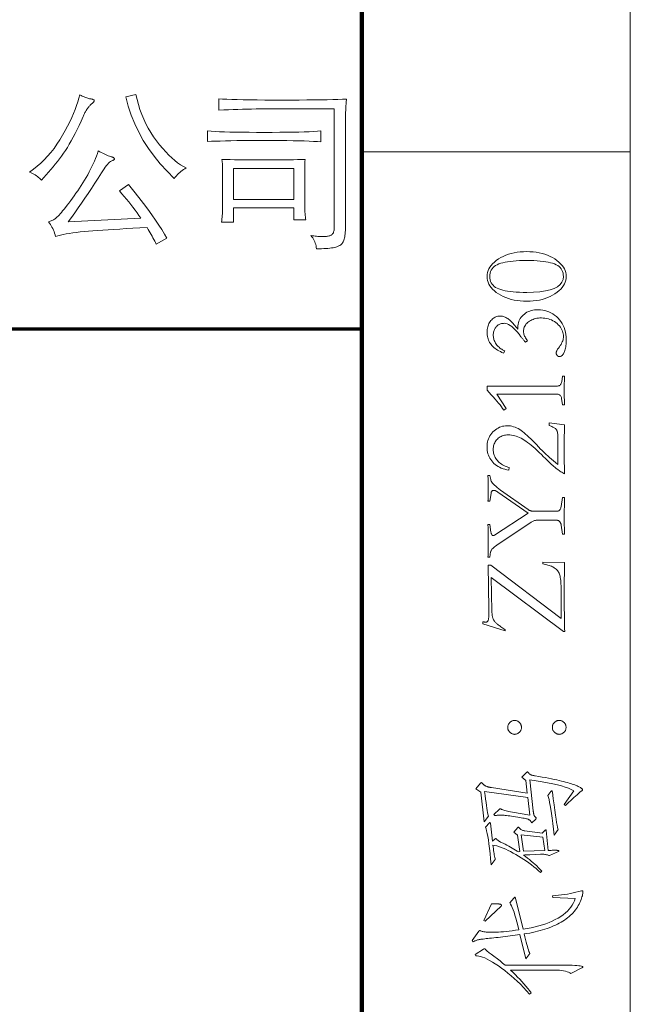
# Model space of a CAD drawing. Extents: x 0 to 1189, y 0 to 841.
# Tile 115 of 132: x 1156 to 1179, y 38 to 75. Entities that reach past the tile are written whole.
import ezdxf

# ---------------------------------------------------------------- set-up
doc = ezdxf.new("R2010")
doc.units = 0

msp = doc.modelspace()

# ---------------------------------------------------------------- linework, layer by layer
at = {"color": 7, "lineweight": 13}
msp.add_line((1179, 10), (1179, 831), dxfattribs=at)
at = {"color": 7, "lineweight": 100}
msp.add_line((1169, 20), (1169, 821), dxfattribs=at)
at = {"color": 7, "lineweight": 13, "ltscale": 0.25}
msp.add_line((1169, 70.083), (1179, 70.083), dxfattribs=at)
at = {"color": 5, "lineweight": 70}
msp.add_line((1064, 63.5), (1169, 63.5), dxfattribs=at)
at = {"color": 7, "lineweight": 13}
for points in [[(1158.503, 72.202), (1158.553, 72.177), (1158.601, 72.154), (1158.646, 72.134), (1158.69, 72.115), (1158.731, 72.099), (1158.77, 72.085), (1158.806, 72.073), (1158.841, 72.064), (1158.873, 72.057), (1158.903, 72.052), (1158.93, 72.047), (1158.955, 72.043), (1158.976, 72.038), (1158.995, 72.032), (1159.011, 72.026), (1159.024, 72.02), (1159.034, 72.013), (1159.041, 72.005), (1159.046, 71.998), (1159.047, 71.989), (1159.046, 71.981), (1159.044, 71.971), (1159.04, 71.962), (1159.034, 71.951), (1159.026, 71.941), (1159.016, 71.93), (1159.005, 71.918), (1158.993, 71.906), (1158.978, 71.894), (1158.962, 71.881), (1158.945, 71.867), (1158.927, 71.852), (1158.91, 71.835), (1158.893, 71.817), (1158.875, 71.797), (1158.857, 71.776), (1158.839, 71.754), (1158.821, 71.73), (1158.803, 71.705), (1158.785, 71.678), (1158.767, 71.65), (1158.749, 71.622), (1158.732, 71.594), (1158.716, 71.566), (1158.699, 71.538), (1158.684, 71.51), (1158.669, 71.482), (1158.655, 71.453), (1158.641, 71.424), (1158.627, 71.396), (1158.554, 71.227), (1158.481, 71.066), (1158.408, 70.912), (1158.335, 70.764), (1158.262, 70.624), (1158.189, 70.491), (1158.116, 70.365), (1158.044, 70.245), (1157.971, 70.133), (1157.899, 70.028), (1157.826, 69.926), (1157.751, 69.825), (1157.674, 69.724), (1157.595, 69.624), (1157.514, 69.524), (1157.431, 69.424), (1157.346, 69.324), (1157.259, 69.225), (1157.17, 69.126), (1157.079, 69.028), (1157.048, 69.063), (1157.013, 69.096), (1156.976, 69.129), (1156.937, 69.161), (1156.894, 69.192), (1156.849, 69.221), (1156.801, 69.25), (1156.75, 69.277), (1156.696, 69.304), (1156.64, 69.329), (1156.783, 69.432), (1156.922, 69.542), (1157.056, 69.659), (1157.186, 69.784), (1157.311, 69.917), (1157.431, 70.058), (1157.547, 70.206), (1157.658, 70.362), (1157.764, 70.526), (1157.866, 70.697), (1157.963, 70.87), (1158.051, 71.037), (1158.133, 71.2), (1158.208, 71.358), (1158.275, 71.511), (1158.335, 71.659), (1158.388, 71.803), (1158.433, 71.941), (1158.472, 72.074)], [(1162.471, 69.48), (1162.42, 69.452), (1162.37, 69.421), (1162.321, 69.388), (1162.274, 69.352), (1162.229, 69.315), (1162.185, 69.275), (1162.142, 69.233), (1162.102, 69.188), (1162.063, 69.142), (1162.025, 69.093), (1161.755, 69.359), (1161.504, 69.632), (1161.273, 69.914), (1161.063, 70.205), (1160.872, 70.504), (1160.702, 70.811), (1160.552, 71.126), (1160.422, 71.45), (1160.311, 71.783), (1160.221, 72.124), (1160.595, 72.216), (1160.638, 72.024), (1160.689, 71.836), (1160.747, 71.652), (1160.813, 71.473), (1160.886, 71.298), (1160.967, 71.127), (1161.056, 70.961), (1161.151, 70.799), (1161.255, 70.641), (1161.366, 70.487), (1161.48, 70.341), (1161.594, 70.204), (1161.707, 70.078), (1161.818, 69.962), (1161.929, 69.857), (1162.039, 69.761), (1162.149, 69.676), (1162.257, 69.6), (1162.365, 69.535)], [(1168.44, 72.045), (1168.432, 72.009), (1168.424, 71.952), (1168.417, 71.875), (1168.411, 71.777), (1168.406, 71.66), (1168.402, 71.522), (1168.399, 71.363), (1168.396, 71.184), (1168.395, 70.985), (1168.395, 70.766), (1168.395, 67.296), (1168.394, 67.223), (1168.392, 67.155), (1168.388, 67.091), (1168.384, 67.031), (1168.377, 66.975), (1168.37, 66.924), (1168.361, 66.877), (1168.35, 66.834), (1168.339, 66.796), (1168.326, 66.761), (1168.31, 66.73), (1168.292, 66.701), (1168.271, 66.674), (1168.246, 66.648), (1168.219, 66.625), (1168.189, 66.604), (1168.155, 66.585), (1168.119, 66.567), (1168.079, 66.552), (1168.037, 66.538), (1167.99, 66.526), (1167.938, 66.516), (1167.88, 66.507), (1167.816, 66.498), (1167.746, 66.492), (1167.671, 66.486), (1167.59, 66.482), (1167.503, 66.478), (1167.41, 66.477), (1167.312, 66.476), (1167.308, 66.53), (1167.3, 66.584), (1167.288, 66.636), (1167.273, 66.687), (1167.255, 66.737), (1167.233, 66.785), (1167.207, 66.833), (1167.178, 66.879), (1167.145, 66.924), (1167.109, 66.968), (1167.164, 66.96), (1167.218, 66.954), (1167.27, 66.948), (1167.32, 66.943), (1167.369, 66.938), (1167.416, 66.935), (1167.46, 66.932), (1167.504, 66.93), (1167.545, 66.929), (1167.584, 66.929), (1167.622, 66.929), (1167.658, 66.931), (1167.692, 66.934), (1167.725, 66.939), (1167.755, 66.945), (1167.784, 66.952), (1167.81, 66.961), (1167.835, 66.971), (1167.858, 66.982), (1167.88, 66.994), (1167.899, 67.009), (1167.916, 67.027), (1167.932, 67.049), (1167.945, 67.074), (1167.956, 67.102), (1167.965, 67.134), (1167.972, 67.17), (1167.977, 67.208), (1167.98, 67.25), (1167.981, 67.296), (1167.981, 71.678), (1165.397, 71.678), (1165.233, 71.677), (1165.068, 71.676), (1164.901, 71.674), (1164.732, 71.67), (1164.562, 71.666), (1164.39, 71.661), (1164.216, 71.655), (1164.041, 71.648), (1163.864, 71.641), (1163.685, 71.632), (1163.685, 72.052), (1163.824, 72.043), (1163.984, 72.035), (1164.166, 72.028), (1164.369, 72.022), (1164.593, 72.017), (1164.838, 72.013), (1165.104, 72.01), (1165.391, 72.008), (1165.7, 72.006), (1166.03, 72.006), (1166.36, 72.006), (1166.671, 72.007), (1166.962, 72.009), (1167.233, 72.012), (1167.484, 72.016), (1167.715, 72.02), (1167.926, 72.025), (1168.117, 72.031), (1168.289, 72.038)], [(1167.476, 70.451), (1167.35, 70.461), (1167.207, 70.47), (1167.045, 70.478), (1166.865, 70.485), (1166.668, 70.49), (1166.452, 70.495), (1166.219, 70.499), (1165.967, 70.501), (1165.698, 70.503), (1165.41, 70.504), (1165.122, 70.503), (1164.85, 70.502), (1164.594, 70.5), (1164.355, 70.497), (1164.132, 70.494), (1163.926, 70.489), (1163.736, 70.484), (1163.563, 70.478), (1163.406, 70.472), (1163.265, 70.464), (1163.265, 70.858), (1163.395, 70.848), (1163.543, 70.839), (1163.709, 70.831), (1163.893, 70.824), (1164.096, 70.818), (1164.316, 70.814), (1164.555, 70.81), (1164.812, 70.807), (1165.087, 70.806), (1165.38, 70.805), (1165.674, 70.806), (1165.948, 70.807), (1166.204, 70.81), (1166.442, 70.814), (1166.66, 70.818), (1166.861, 70.824), (1167.042, 70.831), (1167.206, 70.839), (1167.35, 70.848), (1167.476, 70.858)], [(1161.009, 67.263), (1160.74, 67.25), (1160.483, 67.237), (1160.236, 67.224), (1160.001, 67.211), (1159.778, 67.198), (1159.565, 67.184), (1159.364, 67.171), (1159.174, 67.158), (1158.995, 67.145), (1158.827, 67.132), (1158.669, 67.118), (1158.519, 67.103), (1158.377, 67.086), (1158.243, 67.068), (1158.117, 67.048), (1157.998, 67.027), (1157.888, 67.005), (1157.785, 66.981), (1157.691, 66.955), (1157.604, 66.929), (1157.587, 66.992), (1157.568, 67.053), (1157.547, 67.113), (1157.524, 67.171), (1157.499, 67.227), (1157.472, 67.281), (1157.442, 67.334), (1157.411, 67.384), (1157.377, 67.433), (1157.342, 67.48), (1157.375, 67.489), (1157.408, 67.5), (1157.44, 67.513), (1157.471, 67.526), (1157.502, 67.541), (1157.531, 67.557), (1157.56, 67.574), (1157.587, 67.593), (1157.614, 67.613), (1157.64, 67.634), (1157.668, 67.659), (1157.7, 67.69), (1157.735, 67.728), (1157.776, 67.773), (1157.82, 67.824), (1157.868, 67.882), (1157.92, 67.946), (1157.977, 68.017), (1158.038, 68.094), (1158.103, 68.178), (1158.169, 68.266), (1158.235, 68.356), (1158.301, 68.447), (1158.365, 68.54), (1158.43, 68.634), (1158.493, 68.73), (1158.557, 68.827), (1158.619, 68.926), (1158.681, 69.027), (1158.742, 69.129), (1158.802, 69.232), (1158.858, 69.334), (1158.911, 69.434), (1158.96, 69.534), (1159.007, 69.634), (1159.05, 69.732), (1159.09, 69.829), (1159.127, 69.926), (1159.161, 70.022), (1159.192, 70.117), (1159.25, 70.085), (1159.306, 70.055), (1159.361, 70.028), (1159.414, 70.002), (1159.465, 69.979), (1159.515, 69.958), (1159.563, 69.938), (1159.609, 69.921), (1159.654, 69.906), (1159.697, 69.894), (1159.715, 69.887), (1159.732, 69.88), (1159.747, 69.873), (1159.76, 69.866), (1159.77, 69.858), (1159.779, 69.851), (1159.786, 69.843), (1159.791, 69.835), (1159.794, 69.826), (1159.795, 69.818), (1159.794, 69.81), (1159.791, 69.802), (1159.787, 69.794), (1159.78, 69.787), (1159.772, 69.78), (1159.762, 69.773), (1159.75, 69.766), (1159.736, 69.76), (1159.721, 69.755), (1159.703, 69.749), (1159.676, 69.738), (1159.645, 69.718), (1159.613, 69.692), (1159.577, 69.658), (1159.539, 69.616), (1159.499, 69.567), (1159.455, 69.511), (1159.409, 69.447), (1159.361, 69.375), (1159.31, 69.297), (1159.186, 69.102), (1159.063, 68.911), (1158.939, 68.722), (1158.815, 68.536), (1158.691, 68.352), (1158.567, 68.171), (1158.443, 67.993), (1158.319, 67.817), (1158.194, 67.644), (1158.07, 67.473), (1160.779, 67.617), (1160.709, 67.717), (1160.638, 67.817), (1160.564, 67.918), (1160.487, 68.018), (1160.408, 68.119), (1160.327, 68.22), (1160.244, 68.322), (1160.158, 68.423), (1160.069, 68.525), (1159.979, 68.628), (1160.326, 68.864), (1160.522, 68.618), (1160.707, 68.383), (1160.879, 68.158), (1161.039, 67.943), (1161.187, 67.739), (1161.324, 67.544), (1161.448, 67.36), (1161.561, 67.187), (1161.661, 67.023), (1161.75, 66.87), (1161.356, 66.647), (1161.327, 66.705), (1161.296, 66.764), (1161.264, 66.823), (1161.231, 66.884), (1161.197, 66.945), (1161.162, 67.007), (1161.125, 67.07), (1161.087, 67.133), (1161.049, 67.198)], [(1164.229, 68.004), (1164.229, 67.466), (1163.783, 67.466), (1163.791, 67.529), (1163.797, 67.592), (1163.803, 67.654), (1163.808, 67.715), (1163.813, 67.776), (1163.816, 67.837), (1163.819, 67.898), (1163.821, 67.958), (1163.822, 68.017), (1163.823, 68.076), (1163.823, 69.441), (1163.822, 69.489), (1163.821, 69.535), (1163.82, 69.577), (1163.817, 69.617), (1163.814, 69.654), (1163.811, 69.688), (1163.807, 69.719), (1163.802, 69.747), (1163.796, 69.773), (1163.79, 69.795), (1163.946, 69.793), (1164.103, 69.79), (1164.26, 69.788), (1164.418, 69.787), (1164.576, 69.785), (1164.735, 69.784), (1164.894, 69.783), (1165.053, 69.783), (1165.213, 69.782), (1165.374, 69.782), (1165.534, 69.782), (1165.692, 69.783), (1165.849, 69.783), (1166.004, 69.784), (1166.157, 69.785), (1166.309, 69.787), (1166.459, 69.788), (1166.607, 69.79), (1166.754, 69.793), (1166.899, 69.795), (1166.895, 69.786), (1166.892, 69.77), (1166.889, 69.749), (1166.886, 69.723), (1166.884, 69.69), (1166.882, 69.652), (1166.881, 69.608), (1166.88, 69.558), (1166.88, 69.502), (1166.879, 69.441), (1166.879, 68.24), (1166.88, 68.152), (1166.881, 68.068), (1166.883, 67.989), (1166.886, 67.914), (1166.889, 67.844), (1166.893, 67.778), (1166.899, 67.716), (1166.905, 67.659), (1166.911, 67.606), (1166.919, 67.558), (1166.479, 67.558), (1166.479, 68.004)], [(1166.479, 68.313), (1166.479, 69.467), (1164.229, 69.467), (1164.229, 68.313)], [(1173.667, 65.446), (1173.671, 65.521), (1173.684, 65.593), (1173.705, 65.663), (1173.734, 65.731), (1173.772, 65.797), (1173.819, 65.86), (1173.874, 65.922), (1173.938, 65.982), (1174.009, 66.04), (1174.09, 66.096), (1174.177, 66.148), (1174.267, 66.194), (1174.362, 66.235), (1174.461, 66.271), (1174.564, 66.301), (1174.672, 66.326), (1174.783, 66.345), (1174.899, 66.359), (1175.018, 66.367), (1175.142, 66.37), (1175.265, 66.367), (1175.384, 66.359), (1175.498, 66.345), (1175.609, 66.326), (1175.716, 66.301), (1175.819, 66.271), (1175.917, 66.235), (1176.012, 66.194), (1176.103, 66.148), (1176.189, 66.096), (1176.27, 66.04), (1176.342, 65.982), (1176.405, 65.922), (1176.46, 65.86), (1176.507, 65.797), (1176.545, 65.731), (1176.574, 65.663), (1176.595, 65.593), (1176.608, 65.521), (1176.612, 65.446), (1176.608, 65.375), (1176.596, 65.305), (1176.575, 65.237), (1176.545, 65.17), (1176.508, 65.105), (1176.462, 65.041), (1176.407, 64.98), (1176.345, 64.919), (1176.273, 64.861), (1176.194, 64.804), (1176.108, 64.751), (1176.018, 64.703), (1175.923, 64.661), (1175.825, 64.624), (1175.722, 64.594), (1175.614, 64.568), (1175.503, 64.549), (1175.387, 64.535), (1175.266, 64.526), (1175.142, 64.523), (1175.018, 64.526), (1174.899, 64.534), (1174.783, 64.548), (1174.672, 64.567), (1174.564, 64.592), (1174.461, 64.622), (1174.362, 64.658), (1174.267, 64.699), (1174.177, 64.745), (1174.09, 64.797), (1174.009, 64.853), (1173.938, 64.911), (1173.874, 64.971), (1173.819, 65.032), (1173.772, 65.096), (1173.734, 65.162), (1173.705, 65.23), (1173.684, 65.3), (1173.671, 65.372)], [(1176.508, 65.446), (1176.505, 65.511), (1176.495, 65.572), (1176.478, 65.629), (1176.455, 65.681), (1176.425, 65.73), (1176.389, 65.774), (1176.345, 65.814), (1176.296, 65.85), (1176.239, 65.882), (1176.176, 65.91), (1176.106, 65.935), (1176.028, 65.957), (1175.943, 65.976), (1175.851, 65.993), (1175.751, 66.007), (1175.644, 66.019), (1175.529, 66.028), (1175.408, 66.034), (1175.278, 66.038), (1175.142, 66.039), (1175.005, 66.038), (1174.876, 66.034), (1174.754, 66.028), (1174.639, 66.019), (1174.532, 66.007), (1174.432, 65.993), (1174.34, 65.976), (1174.254, 65.957), (1174.176, 65.935), (1174.106, 65.91), (1174.042, 65.882), (1173.985, 65.85), (1173.935, 65.814), (1173.891, 65.774), (1173.854, 65.73), (1173.824, 65.681), (1173.801, 65.629), (1173.784, 65.572), (1173.774, 65.511), (1173.771, 65.446), (1173.774, 65.382), (1173.784, 65.321), (1173.801, 65.264), (1173.824, 65.212), (1173.854, 65.163), (1173.891, 65.119), (1173.935, 65.079), (1173.985, 65.042), (1174.042, 65.011), (1174.106, 64.983), (1174.176, 64.958), (1174.254, 64.936), (1174.34, 64.917), (1174.432, 64.9), (1174.532, 64.886), (1174.639, 64.874), (1174.754, 64.865), (1174.876, 64.859), (1175.005, 64.855), (1175.142, 64.854), (1175.401, 64.86), (1175.634, 64.877), (1175.839, 64.907), (1176.016, 64.949), (1176.167, 65.002), (1176.29, 65.067), (1176.385, 65.144), (1176.454, 65.233), (1176.495, 65.334)], [(1174.327, 62.677), (1174.282, 62.596), (1174.221, 62.623), (1174.164, 62.65), (1174.109, 62.679), (1174.058, 62.709), (1174.01, 62.741), (1173.965, 62.773), (1173.924, 62.806), (1173.885, 62.84), (1173.85, 62.876), (1173.818, 62.913), (1173.79, 62.951), (1173.764, 62.991), (1173.741, 63.032), (1173.721, 63.076), (1173.705, 63.122), (1173.691, 63.169), (1173.68, 63.219), (1173.673, 63.27), (1173.668, 63.323), (1173.667, 63.379), (1173.668, 63.428), (1173.672, 63.477), (1173.68, 63.523), (1173.69, 63.568), (1173.703, 63.612), (1173.719, 63.653), (1173.738, 63.693), (1173.759, 63.732), (1173.784, 63.769), (1173.812, 63.804), (1173.841, 63.837), (1173.871, 63.866), (1173.901, 63.892), (1173.932, 63.914), (1173.964, 63.933), (1173.997, 63.948), (1174.03, 63.96), (1174.063, 63.969), (1174.098, 63.974), (1174.133, 63.976), (1174.168, 63.975), (1174.203, 63.971), (1174.237, 63.965), (1174.271, 63.957), (1174.305, 63.946), (1174.338, 63.933), (1174.371, 63.917), (1174.404, 63.899), (1174.436, 63.879), (1174.468, 63.856), (1174.5, 63.831), (1174.532, 63.803), (1174.566, 63.772), (1174.599, 63.739), (1174.634, 63.703), (1174.669, 63.664), (1174.705, 63.623), (1174.741, 63.579), (1174.778, 63.532), (1174.816, 63.483), (1174.814, 63.547), (1174.817, 63.61), (1174.824, 63.669), (1174.836, 63.726), (1174.853, 63.78), (1174.875, 63.832), (1174.902, 63.881), (1174.933, 63.927), (1174.97, 63.971), (1175.011, 64.012), (1175.055, 64.05), (1175.102, 64.084), (1175.152, 64.114), (1175.204, 64.139), (1175.258, 64.161), (1175.315, 64.179), (1175.375, 64.193), (1175.436, 64.203), (1175.5, 64.209), (1175.567, 64.211), (1175.654, 64.208), (1175.737, 64.199), (1175.818, 64.183), (1175.897, 64.161), (1175.972, 64.133), (1176.045, 64.099), (1176.115, 64.058), (1176.183, 64.011), (1176.247, 63.958), (1176.309, 63.899), (1176.367, 63.835), (1176.418, 63.767), (1176.464, 63.696), (1176.503, 63.622), (1176.537, 63.544), (1176.564, 63.462), (1176.585, 63.378), (1176.6, 63.289), (1176.609, 63.198), (1176.612, 63.103), (1176.612, 63.042), (1176.609, 62.984), (1176.606, 62.929), (1176.6, 62.877), (1176.594, 62.828), (1176.586, 62.782), (1176.576, 62.739), (1176.565, 62.699), (1176.552, 62.662), (1176.538, 62.627), (1176.523, 62.597), (1176.507, 62.569), (1176.491, 62.544), (1176.474, 62.523), (1176.457, 62.505), (1176.439, 62.491), (1176.421, 62.479), (1176.402, 62.471), (1176.383, 62.466), (1176.364, 62.465), (1176.355, 62.465), (1176.346, 62.466), (1176.337, 62.468), (1176.328, 62.471), (1176.32, 62.475), (1176.312, 62.48), (1176.304, 62.486), (1176.296, 62.492), (1176.288, 62.499), (1176.28, 62.508), (1176.273, 62.516), (1176.266, 62.525), (1176.26, 62.534), (1176.255, 62.543), (1176.251, 62.552), (1176.248, 62.562), (1176.245, 62.571), (1176.243, 62.581), (1176.242, 62.59), (1176.241, 62.6), (1176.242, 62.616), (1176.245, 62.632), (1176.249, 62.648), (1176.254, 62.665), (1176.262, 62.683), (1176.271, 62.701), (1176.281, 62.719), (1176.294, 62.738), (1176.307, 62.757), (1176.323, 62.777), (1176.359, 62.827), (1176.391, 62.875), (1176.42, 62.922), (1176.444, 62.967), (1176.465, 63.011), (1176.482, 63.053), (1176.496, 63.094), (1176.505, 63.133), (1176.511, 63.171), (1176.513, 63.207), (1176.51, 63.261), (1176.503, 63.314), (1176.491, 63.366), (1176.474, 63.417), (1176.453, 63.466), (1176.427, 63.514), (1176.395, 63.561), (1176.359, 63.606), (1176.319, 63.65), (1176.273, 63.693), (1176.224, 63.733), (1176.173, 63.769), (1176.12, 63.8), (1176.065, 63.828), (1176.007, 63.851), (1175.948, 63.87), (1175.886, 63.885), (1175.823, 63.895), (1175.757, 63.901), (1175.689, 63.903), (1175.632, 63.902), (1175.578, 63.898), (1175.525, 63.891), (1175.474, 63.881), (1175.425, 63.868), (1175.379, 63.852), (1175.334, 63.834), (1175.291, 63.812), (1175.251, 63.788), (1175.212, 63.761), (1175.176, 63.732), (1175.144, 63.701), (1175.116, 63.669), (1175.092, 63.635), (1175.071, 63.6), (1175.054, 63.563), (1175.041, 63.525), (1175.032, 63.485), (1175.026, 63.444), (1175.024, 63.401), (1175.026, 63.368), (1175.03, 63.334), (1175.038, 63.3), (1175.049, 63.266), (1175.063, 63.232), (1175.08, 63.197), (1175.1, 63.162), (1175.123, 63.128), (1175.149, 63.093), (1175.178, 63.057), (1175.092, 63.008), (1175.076, 63.026), (1175.059, 63.044), (1175.043, 63.063), (1175.027, 63.083), (1175.011, 63.103), (1174.994, 63.123), (1174.978, 63.143), (1174.962, 63.164), (1174.945, 63.185), (1174.929, 63.207), (1174.857, 63.301), (1174.787, 63.386), (1174.719, 63.46), (1174.654, 63.525), (1174.591, 63.58), (1174.53, 63.625), (1174.471, 63.66), (1174.415, 63.684), (1174.361, 63.699), (1174.309, 63.704), (1174.273, 63.703), (1174.238, 63.699), (1174.204, 63.693), (1174.172, 63.684), (1174.142, 63.673), (1174.113, 63.66), (1174.085, 63.643), (1174.059, 63.625), (1174.034, 63.604), (1174.011, 63.58), (1173.989, 63.554), (1173.97, 63.528), (1173.953, 63.5), (1173.938, 63.471), (1173.926, 63.44), (1173.916, 63.409), (1173.908, 63.376), (1173.902, 63.342), (1173.899, 63.306), (1173.897, 63.27), (1173.899, 63.234), (1173.902, 63.198), (1173.907, 63.163), (1173.915, 63.128), (1173.925, 63.094), (1173.937, 63.06), (1173.952, 63.027), (1173.969, 62.993), (1173.987, 62.961), (1174.008, 62.928), (1174.031, 62.897), (1174.057, 62.867), (1174.084, 62.838), (1174.113, 62.811), (1174.144, 62.785), (1174.176, 62.761), (1174.211, 62.738), (1174.248, 62.716), (1174.287, 62.696)], [(1176.554, 61.736), (1176.551, 61.688), (1176.549, 61.64), (1176.547, 61.59), (1176.545, 61.538), (1176.543, 61.486), (1176.542, 61.433), (1176.541, 61.378), (1176.541, 61.322), (1176.54, 61.265), (1176.54, 61.207), (1176.54, 61.148), (1176.541, 61.091), (1176.541, 61.035), (1176.542, 60.981), (1176.543, 60.927), (1176.545, 60.875), (1176.547, 60.824), (1176.549, 60.774), (1176.551, 60.725), (1176.554, 60.677), (1176.481, 60.677), (1176.44, 60.913), (1176.433, 60.943), (1176.423, 60.97), (1176.411, 60.993), (1176.397, 61.014), (1176.38, 61.031), (1176.362, 61.046), (1176.341, 61.057), (1176.317, 61.065), (1176.292, 61.069), (1176.264, 61.071), (1174.029, 61.071), (1174.377, 60.532), (1174.291, 60.469), (1174.248, 60.533), (1174.201, 60.599), (1174.149, 60.668), (1174.094, 60.739), (1174.033, 60.813), (1173.969, 60.889), (1173.9, 60.968), (1173.826, 61.05), (1173.749, 61.134), (1173.667, 61.22), (1173.667, 61.37), (1176.264, 61.37), (1176.294, 61.371), (1176.32, 61.376), (1176.345, 61.384), (1176.367, 61.395), (1176.386, 61.409), (1176.403, 61.427), (1176.417, 61.447), (1176.429, 61.471), (1176.438, 61.498), (1176.445, 61.528), (1176.481, 61.736)], [(1176.554, 59.935), (1176.551, 59.867), (1176.549, 59.794), (1176.547, 59.715), (1176.545, 59.631), (1176.543, 59.541), (1176.542, 59.446), (1176.541, 59.346), (1176.541, 59.24), (1176.54, 59.129), (1176.54, 59.012), (1176.54, 58.898), (1176.541, 58.789), (1176.541, 58.685), (1176.542, 58.587), (1176.543, 58.494), (1176.545, 58.406), (1176.547, 58.323), (1176.549, 58.246), (1176.551, 58.174), (1176.554, 58.107), (1176.519, 58.125), (1176.484, 58.143), (1176.449, 58.163), (1176.415, 58.183), (1176.382, 58.204), (1176.348, 58.227), (1176.315, 58.25), (1176.283, 58.274), (1176.251, 58.298), (1176.219, 58.324), (1176.186, 58.352), (1176.15, 58.383), (1176.112, 58.417), (1176.071, 58.455), (1176.028, 58.495), (1175.981, 58.539), (1175.933, 58.586), (1175.881, 58.636), (1175.827, 58.689), (1175.771, 58.745), (1175.688, 58.827), (1175.607, 58.904), (1175.53, 58.977), (1175.454, 59.046), (1175.381, 59.109), (1175.311, 59.169), (1175.243, 59.223), (1175.177, 59.274), (1175.114, 59.319), (1175.054, 59.36), (1174.994, 59.397), (1174.935, 59.431), (1174.875, 59.46), (1174.815, 59.485), (1174.755, 59.506), (1174.696, 59.524), (1174.635, 59.538), (1174.575, 59.547), (1174.515, 59.553), (1174.454, 59.555), (1174.405, 59.553), (1174.358, 59.549), (1174.313, 59.541), (1174.27, 59.53), (1174.229, 59.516), (1174.19, 59.499), (1174.152, 59.479), (1174.117, 59.455), (1174.083, 59.429), (1174.051, 59.399), (1174.022, 59.367), (1173.996, 59.334), (1173.973, 59.299), (1173.953, 59.262), (1173.936, 59.224), (1173.922, 59.185), (1173.911, 59.144), (1173.904, 59.101), (1173.899, 59.057), (1173.897, 59.012), (1173.899, 58.967), (1173.904, 58.923), (1173.911, 58.88), (1173.922, 58.838), (1173.937, 58.796), (1173.954, 58.755), (1173.974, 58.715), (1173.997, 58.676), (1174.024, 58.638), (1174.054, 58.6), (1174.086, 58.564), (1174.121, 58.531), (1174.159, 58.499), (1174.199, 58.47), (1174.242, 58.443), (1174.287, 58.418), (1174.335, 58.396), (1174.386, 58.376), (1174.439, 58.358), (1174.495, 58.342), (1174.477, 58.238), (1174.401, 58.254), (1174.33, 58.274), (1174.261, 58.296), (1174.197, 58.322), (1174.135, 58.35), (1174.077, 58.382), (1174.022, 58.417), (1173.971, 58.456), (1173.924, 58.497), (1173.879, 58.541), (1173.839, 58.589), (1173.803, 58.638), (1173.771, 58.689), (1173.743, 58.742), (1173.72, 58.797), (1173.701, 58.854), (1173.686, 58.913), (1173.675, 58.974), (1173.669, 59.037), (1173.667, 59.103), (1173.669, 59.168), (1173.676, 59.231), (1173.687, 59.292), (1173.702, 59.351), (1173.722, 59.408), (1173.746, 59.463), (1173.774, 59.516), (1173.807, 59.567), (1173.844, 59.617), (1173.886, 59.664), (1173.931, 59.707), (1173.978, 59.747), (1174.026, 59.781), (1174.076, 59.811), (1174.128, 59.837), (1174.181, 59.857), (1174.237, 59.874), (1174.294, 59.885), (1174.353, 59.892), (1174.413, 59.894), (1174.474, 59.892), (1174.535, 59.886), (1174.594, 59.875), (1174.653, 59.86), (1174.711, 59.841), (1174.769, 59.817), (1174.825, 59.789), (1174.881, 59.757), (1174.936, 59.72), (1174.99, 59.679), (1175.045, 59.634), (1175.103, 59.585), (1175.164, 59.531), (1175.227, 59.472), (1175.293, 59.41), (1175.361, 59.343), (1175.433, 59.271), (1175.506, 59.195), (1175.583, 59.115), (1175.662, 59.03), (1175.707, 58.983), (1175.756, 58.933), (1175.809, 58.882), (1175.866, 58.827), (1175.928, 58.771), (1175.994, 58.713), (1176.064, 58.652), (1176.139, 58.589), (1176.217, 58.523), (1176.3, 58.456), (1176.3, 59.519), (1176.3, 59.552), (1176.298, 59.584), (1176.295, 59.613), (1176.29, 59.64), (1176.285, 59.665), (1176.278, 59.689), (1176.27, 59.71), (1176.261, 59.729), (1176.251, 59.746), (1176.239, 59.761), (1176.225, 59.775), (1176.209, 59.789), (1176.19, 59.804), (1176.167, 59.818), (1176.142, 59.833), (1176.115, 59.848), (1176.084, 59.862), (1176.05, 59.877), (1176.014, 59.893), (1175.974, 59.908), (1175.974, 60.003)], [(1176.422, 56.89), (1176.472, 57.229), (1176.554, 57.229), (1176.551, 57.129), (1176.549, 57.035), (1176.547, 56.949), (1176.545, 56.869), (1176.543, 56.797), (1176.542, 56.732), (1176.541, 56.674), (1176.541, 56.623), (1176.54, 56.578), (1176.54, 56.541), (1176.54, 56.466), (1176.541, 56.393), (1176.541, 56.321), (1176.542, 56.25), (1176.543, 56.182), (1176.545, 56.115), (1176.547, 56.049), (1176.549, 55.985), (1176.551, 55.923), (1176.554, 55.863), (1176.481, 55.863), (1176.427, 56.202), (1176.424, 56.217), (1176.42, 56.232), (1176.416, 56.246), (1176.411, 56.259), (1176.406, 56.272), (1176.4, 56.285), (1176.394, 56.297), (1176.386, 56.308), (1176.379, 56.319), (1176.37, 56.329), (1176.362, 56.338), (1176.353, 56.347), (1176.344, 56.354), (1176.334, 56.361), (1176.325, 56.366), (1176.315, 56.371), (1176.305, 56.374), (1176.294, 56.377), (1176.284, 56.378), (1176.273, 56.379), (1175.517, 56.379), (1175.496, 56.378), (1175.475, 56.375), (1175.453, 56.371), (1175.431, 56.366), (1175.409, 56.358), (1175.386, 56.349), (1175.363, 56.339), (1175.339, 56.326), (1175.315, 56.313), (1175.291, 56.297), (1174.083, 55.492), (1174.031, 55.456), (1173.985, 55.422), (1173.943, 55.39), (1173.907, 55.358), (1173.876, 55.329), (1173.85, 55.301), (1173.829, 55.274), (1173.814, 55.248), (1173.803, 55.225), (1173.798, 55.202), (1173.771, 55.003), (1173.698, 55.003), (1173.701, 55.025), (1173.703, 55.056), (1173.705, 55.096), (1173.707, 55.144), (1173.709, 55.201), (1173.71, 55.266), (1173.711, 55.34), (1173.711, 55.423), (1173.712, 55.514), (1173.712, 55.614), (1173.712, 55.696), (1173.711, 55.773), (1173.711, 55.845), (1173.71, 55.913), (1173.709, 55.976), (1173.707, 56.034), (1173.705, 56.088), (1173.703, 56.137), (1173.701, 56.181), (1173.698, 56.22), (1173.771, 56.22), (1173.812, 55.935), (1173.816, 55.912), (1173.821, 55.891), (1173.827, 55.873), (1173.834, 55.857), (1173.842, 55.844), (1173.851, 55.833), (1173.861, 55.824), (1173.872, 55.818), (1173.884, 55.814), (1173.897, 55.813), (1173.902, 55.813), (1173.907, 55.814), (1173.911, 55.815), (1173.916, 55.816), (1173.921, 55.817), (1173.926, 55.819), (1173.931, 55.822), (1173.937, 55.825), (1173.942, 55.828), (1173.947, 55.831), (1175.196, 56.646), (1174.074, 57.424), (1174.054, 57.437), (1174.036, 57.448), (1174.018, 57.458), (1174.001, 57.467), (1173.985, 57.475), (1173.969, 57.481), (1173.955, 57.486), (1173.941, 57.489), (1173.928, 57.491), (1173.916, 57.492), (1173.9, 57.491), (1173.885, 57.487), (1173.872, 57.482), (1173.861, 57.474), (1173.85, 57.463), (1173.841, 57.451), (1173.833, 57.436), (1173.826, 57.419), (1173.82, 57.4), (1173.816, 57.379), (1173.771, 57.089), (1173.698, 57.089), (1173.701, 57.101), (1173.703, 57.121), (1173.705, 57.149), (1173.707, 57.185), (1173.709, 57.229), (1173.71, 57.281), (1173.711, 57.341), (1173.711, 57.409), (1173.712, 57.485), (1173.712, 57.569), (1173.712, 57.64), (1173.711, 57.706), (1173.71, 57.767), (1173.709, 57.823), (1173.708, 57.873), (1173.705, 57.918), (1173.703, 57.957), (1173.7, 57.991), (1173.697, 58.02), (1173.694, 58.044), (1173.766, 58.044), (1173.802, 57.89), (1173.809, 57.862), (1173.823, 57.831), (1173.843, 57.798), (1173.87, 57.763), (1173.903, 57.726), (1173.943, 57.686), (1173.99, 57.644), (1174.043, 57.6), (1174.103, 57.554), (1174.169, 57.505), (1175.192, 56.777), (1175.202, 56.77), (1175.212, 56.763), (1175.223, 56.757), (1175.234, 56.751), (1175.246, 56.746), (1175.258, 56.741), (1175.27, 56.737), (1175.283, 56.733), (1175.296, 56.73), (1175.309, 56.727), (1175.324, 56.724), (1175.339, 56.722), (1175.357, 56.72), (1175.376, 56.718), (1175.396, 56.717), (1175.418, 56.716), (1175.442, 56.715), (1175.467, 56.714), (1175.494, 56.714), (1175.522, 56.713), (1176.264, 56.713), (1176.289, 56.715), (1176.312, 56.72), (1176.333, 56.729), (1176.352, 56.742), (1176.369, 56.758), (1176.384, 56.777), (1176.397, 56.8), (1176.407, 56.826), (1176.416, 56.856)], [(1175.744, 54.827), (1176.554, 54.808), (1176.551, 54.683), (1176.549, 54.563), (1176.547, 54.448), (1176.545, 54.337), (1176.543, 54.232), (1176.542, 54.131), (1176.541, 54.035), (1176.541, 53.944), (1176.54, 53.858), (1176.54, 53.777), (1176.54, 53.588), (1176.541, 53.407), (1176.542, 53.234), (1176.543, 53.069), (1176.545, 52.911), (1176.547, 52.762), (1176.549, 52.62), (1176.552, 52.487), (1176.555, 52.361), (1176.558, 52.243), (1176.513, 52.243), (1173.821, 54.252), (1173.843, 53.008), (1173.845, 52.972), (1173.848, 52.939), (1173.851, 52.907), (1173.854, 52.877), (1173.858, 52.849), (1173.862, 52.822), (1173.867, 52.797), (1173.872, 52.774), (1173.878, 52.753), (1173.884, 52.734), (1173.891, 52.715), (1173.899, 52.697), (1173.909, 52.679), (1173.92, 52.66), (1173.932, 52.642), (1173.946, 52.624), (1173.96, 52.606), (1173.977, 52.588), (1173.994, 52.57), (1174.013, 52.553), (1174.034, 52.534), (1174.057, 52.515), (1174.083, 52.494), (1174.112, 52.472), (1174.144, 52.448), (1174.178, 52.423), (1174.214, 52.397), (1174.254, 52.37), (1174.296, 52.341), (1174.341, 52.311), (1174.341, 52.265), (1173.513, 52.532), (1173.513, 52.609), (1173.526, 52.606), (1173.539, 52.603), (1173.551, 52.6), (1173.562, 52.598), (1173.573, 52.596), (1173.583, 52.594), (1173.592, 52.593), (1173.601, 52.592), (1173.609, 52.591), (1173.617, 52.591), (1173.633, 52.592), (1173.647, 52.595), (1173.66, 52.6), (1173.672, 52.606), (1173.683, 52.615), (1173.693, 52.625), (1173.701, 52.638), (1173.708, 52.652), (1173.714, 52.668), (1173.719, 52.686), (1173.723, 52.707), (1173.726, 52.733), (1173.729, 52.762), (1173.731, 52.796), (1173.733, 52.834), (1173.734, 52.877), (1173.735, 52.924), (1173.735, 52.974), (1173.735, 53.03), (1173.735, 53.089), (1173.712, 54.704), (1173.802, 54.704), (1176.427, 52.727), (1176.427, 53.591), (1176.427, 53.687), (1176.425, 53.777), (1176.423, 53.862), (1176.42, 53.941), (1176.417, 54.014), (1176.412, 54.081), (1176.407, 54.143), (1176.401, 54.199), (1176.394, 54.25), (1176.386, 54.295), (1176.377, 54.336), (1176.365, 54.375), (1176.35, 54.412), (1176.332, 54.447), (1176.312, 54.48), (1176.289, 54.511), (1176.264, 54.54), (1176.236, 54.566), (1176.205, 54.591), (1176.171, 54.614), (1176.136, 54.635), (1176.098, 54.654), (1176.06, 54.672), (1176.019, 54.688), (1175.977, 54.703), (1175.934, 54.716), (1175.889, 54.728), (1175.842, 54.738), (1175.794, 54.747), (1175.744, 54.754)], [(1174.436, 48.677), (1174.437, 48.698), (1174.439, 48.718), (1174.443, 48.737), (1174.448, 48.756), (1174.455, 48.775), (1174.464, 48.792), (1174.474, 48.81), (1174.485, 48.826), (1174.498, 48.843), (1174.513, 48.858), (1174.529, 48.873), (1174.545, 48.886), (1174.562, 48.897), (1174.579, 48.907), (1174.597, 48.916), (1174.615, 48.923), (1174.634, 48.928), (1174.653, 48.932), (1174.673, 48.934), (1174.694, 48.935), (1174.714, 48.934), (1174.734, 48.932), (1174.754, 48.928), (1174.772, 48.923), (1174.791, 48.916), (1174.808, 48.907), (1174.825, 48.897), (1174.842, 48.886), (1174.857, 48.873), (1174.873, 48.858), (1174.887, 48.843), (1174.9, 48.826), (1174.911, 48.81), (1174.92, 48.792), (1174.929, 48.775), (1174.935, 48.756), (1174.941, 48.737), (1174.944, 48.718), (1174.947, 48.698), (1174.947, 48.677), (1174.947, 48.657), (1174.944, 48.637), (1174.941, 48.617), (1174.935, 48.598), (1174.929, 48.58), (1174.92, 48.562), (1174.911, 48.545), (1174.9, 48.528), (1174.887, 48.512), (1174.873, 48.496), (1174.857, 48.482), (1174.842, 48.469), (1174.825, 48.457), (1174.808, 48.447), (1174.791, 48.439), (1174.772, 48.432), (1174.754, 48.426), (1174.734, 48.422), (1174.714, 48.42), (1174.694, 48.419), (1174.673, 48.42), (1174.653, 48.422), (1174.634, 48.426), (1174.615, 48.432), (1174.597, 48.439), (1174.579, 48.447), (1174.562, 48.457), (1174.545, 48.469), (1174.529, 48.482), (1174.513, 48.496), (1174.498, 48.512), (1174.485, 48.528), (1174.474, 48.545), (1174.464, 48.562), (1174.455, 48.58), (1174.448, 48.598), (1174.443, 48.617), (1174.439, 48.637), (1174.437, 48.657)], [(1176.097, 48.677), (1176.097, 48.698), (1176.1, 48.718), (1176.104, 48.737), (1176.109, 48.756), (1176.116, 48.775), (1176.124, 48.792), (1176.134, 48.81), (1176.146, 48.826), (1176.159, 48.843), (1176.173, 48.858), (1176.189, 48.873), (1176.205, 48.886), (1176.222, 48.897), (1176.239, 48.907), (1176.257, 48.916), (1176.276, 48.923), (1176.295, 48.928), (1176.314, 48.932), (1176.334, 48.934), (1176.354, 48.935), (1176.375, 48.934), (1176.395, 48.932), (1176.414, 48.928), (1176.433, 48.923), (1176.451, 48.916), (1176.469, 48.907), (1176.486, 48.897), (1176.502, 48.886), (1176.518, 48.873), (1176.533, 48.858), (1176.547, 48.843), (1176.56, 48.826), (1176.571, 48.81), (1176.581, 48.792), (1176.589, 48.775), (1176.596, 48.756), (1176.601, 48.737), (1176.605, 48.718), (1176.607, 48.698), (1176.608, 48.677), (1176.607, 48.657), (1176.605, 48.637), (1176.601, 48.617), (1176.596, 48.598), (1176.589, 48.58), (1176.581, 48.562), (1176.571, 48.545), (1176.56, 48.528), (1176.547, 48.512), (1176.533, 48.496), (1176.518, 48.482), (1176.502, 48.469), (1176.486, 48.457), (1176.469, 48.447), (1176.451, 48.439), (1176.433, 48.432), (1176.414, 48.426), (1176.395, 48.422), (1176.375, 48.42), (1176.354, 48.419), (1176.334, 48.42), (1176.314, 48.422), (1176.295, 48.426), (1176.276, 48.432), (1176.257, 48.439), (1176.239, 48.447), (1176.222, 48.457), (1176.205, 48.469), (1176.189, 48.482), (1176.173, 48.496), (1176.159, 48.512), (1176.146, 48.528), (1176.134, 48.545), (1176.124, 48.562), (1176.116, 48.58), (1176.109, 48.598), (1176.104, 48.617), (1176.1, 48.637), (1176.097, 48.657)], [(1175.137, 47.003), (1175.142, 47.007), (1175.146, 47.011), (1175.15, 47.015), (1175.154, 47.017), (1175.157, 47.02), (1175.16, 47.022), (1175.163, 47.024), (1175.166, 47.025), (1175.169, 47.025), (1175.171, 47.026), (1175.174, 47.025), (1175.177, 47.024), (1175.18, 47.022), (1175.183, 47.019), (1175.187, 47.015), (1175.191, 47.01), (1175.196, 47.005), (1175.201, 46.998), (1175.206, 46.991), (1175.212, 46.983), (1175.218, 46.974), (1175.224, 46.966), (1175.231, 46.959), (1175.238, 46.952), (1175.245, 46.945), (1175.253, 46.938), (1175.261, 46.932), (1175.269, 46.927), (1175.278, 46.922), (1175.287, 46.917), (1175.297, 46.913), (1175.308, 46.908), (1175.321, 46.904), (1175.335, 46.9), (1175.351, 46.896), (1175.369, 46.892), (1175.388, 46.888), (1175.408, 46.884), (1175.43, 46.88), (1175.454, 46.876), (1175.589, 46.853), (1175.717, 46.83), (1175.839, 46.808), (1175.954, 46.786), (1176.064, 46.764), (1176.167, 46.743), (1176.264, 46.723), (1176.355, 46.703), (1176.439, 46.683), (1176.517, 46.664), (1176.59, 46.645), (1176.659, 46.626), (1176.724, 46.607), (1176.784, 46.589), (1176.84, 46.571), (1176.892, 46.553), (1176.94, 46.535), (1176.984, 46.517), (1177.023, 46.5), (1177.058, 46.483), (1177.089, 46.466), (1177.118, 46.45), (1177.142, 46.436), (1177.164, 46.422), (1177.182, 46.409), (1177.197, 46.397), (1177.208, 46.387), (1177.217, 46.377), (1177.222, 46.368), (1177.223, 46.36), (1177.223, 46.357), (1177.222, 46.353), (1177.221, 46.35), (1177.22, 46.346), (1177.218, 46.342), (1177.215, 46.339), (1177.212, 46.335), (1177.209, 46.332), (1177.205, 46.328), (1177.201, 46.324), (1177.139, 46.275), (1177.077, 46.224), (1177.016, 46.172), (1176.954, 46.119), (1176.892, 46.064), (1176.83, 46.008), (1176.768, 45.951), (1176.705, 45.893), (1176.643, 45.833), (1176.581, 45.772), (1176.536, 45.813), (1176.893, 46.324), (1176.804, 46.371), (1176.699, 46.416), (1176.577, 46.459), (1176.438, 46.501), (1176.283, 46.541), (1176.112, 46.581), (1175.923, 46.618), (1175.719, 46.654), (1175.497, 46.689), (1175.26, 46.722), (1175.386, 45.578), (1175.389, 45.554), (1175.392, 45.532), (1175.394, 45.512), (1175.397, 45.493), (1175.4, 45.476), (1175.402, 45.46), (1175.405, 45.447), (1175.408, 45.434), (1175.411, 45.424), (1175.413, 45.415), (1175.416, 45.407), (1175.42, 45.399), (1175.423, 45.392), (1175.428, 45.384), (1175.433, 45.377), (1175.438, 45.371), (1175.443, 45.364), (1175.45, 45.358), (1175.456, 45.352), (1175.463, 45.347), (1175.47, 45.342), (1175.476, 45.337), (1175.482, 45.332), (1175.486, 45.327), (1175.49, 45.323), (1175.494, 45.319), (1175.496, 45.316), (1175.498, 45.312), (1175.499, 45.309), (1175.499, 45.306), (1175.499, 45.303), (1175.498, 45.3), (1175.497, 45.297), (1175.496, 45.294), (1175.494, 45.29), (1175.491, 45.287), (1175.488, 45.283), (1175.485, 45.279), (1175.481, 45.274), (1175.477, 45.27), (1175.332, 45.125), (1175.319, 45.145), (1175.306, 45.164), (1175.293, 45.181), (1175.281, 45.197), (1175.267, 45.211), (1175.254, 45.223), (1175.241, 45.234), (1175.228, 45.244), (1175.214, 45.252), (1175.201, 45.259), (1175.184, 45.265), (1175.16, 45.272), (1175.13, 45.279), (1175.093, 45.288), (1175.049, 45.297), (1174.999, 45.306), (1174.942, 45.316), (1174.878, 45.327), (1174.807, 45.339), (1174.73, 45.351), (1174.652, 45.363), (1174.58, 45.374), (1174.513, 45.384), (1174.451, 45.392), (1174.395, 45.399), (1174.345, 45.405), (1174.299, 45.409), (1174.26, 45.412), (1174.225, 45.414), (1174.196, 45.415), (1174.17, 45.415), (1174.145, 45.414), (1174.12, 45.413), (1174.095, 45.412), (1174.071, 45.41), (1174.047, 45.408), (1174.024, 45.406), (1174.001, 45.403), (1173.978, 45.4), (1173.956, 45.397), (1173.925, 45.433), (1174.124, 45.637), (1174.127, 45.64), (1174.131, 45.643), (1174.134, 45.646), (1174.137, 45.648), (1174.141, 45.65), (1174.144, 45.652), (1174.147, 45.653), (1174.15, 45.654), (1174.153, 45.654), (1174.155, 45.655), (1174.158, 45.654), (1174.161, 45.654), (1174.164, 45.653), (1174.168, 45.652), (1174.171, 45.65), (1174.175, 45.648), (1174.179, 45.646), (1174.183, 45.643), (1174.187, 45.64), (1174.192, 45.637), (1174.207, 45.627), (1174.229, 45.618), (1174.256, 45.608), (1174.289, 45.597), (1174.328, 45.587), (1174.374, 45.576), (1174.424, 45.564), (1174.481, 45.553), (1174.544, 45.54), (1174.612, 45.528), (1175.264, 45.415), (1175.187, 46.075), (1173.576, 46.293), (1173.596, 46.142), (1173.614, 46.004), (1173.631, 45.879), (1173.646, 45.768), (1173.661, 45.669), (1173.675, 45.584), (1173.687, 45.512), (1173.698, 45.453), (1173.708, 45.407), (1173.717, 45.374), (1173.558, 45.166), (1173.436, 46.27), (1173.246, 46.392), (1173.422, 46.6), (1173.426, 46.605), (1173.429, 46.608), (1173.433, 46.612), (1173.436, 46.615), (1173.439, 46.617), (1173.443, 46.619), (1173.446, 46.621), (1173.448, 46.622), (1173.451, 46.623), (1173.454, 46.623), (1173.457, 46.622), (1173.461, 46.621), (1173.465, 46.618), (1173.47, 46.615), (1173.476, 46.61), (1173.483, 46.604), (1173.49, 46.597), (1173.498, 46.59), (1173.506, 46.581), (1173.515, 46.571), (1173.525, 46.561), (1173.535, 46.551), (1173.546, 46.542), (1173.557, 46.533), (1173.569, 46.524), (1173.582, 46.516), (1173.595, 46.508), (1173.609, 46.501), (1173.623, 46.494), (1173.637, 46.487), (1173.653, 46.481), (1173.669, 46.475), (1173.686, 46.469), (1173.705, 46.464), (1173.724, 46.459), (1173.744, 46.454), (1173.765, 46.449), (1173.787, 46.445), (1173.81, 46.441), (1173.834, 46.437), (1175.164, 46.234), (1175.11, 46.704), (1174.965, 46.822)], [(1176.042, 46.293), (1176.047, 46.298), (1176.051, 46.302), (1176.055, 46.306), (1176.059, 46.31), (1176.062, 46.313), (1176.065, 46.315), (1176.068, 46.317), (1176.071, 46.319), (1176.074, 46.319), (1176.076, 46.32), (1176.078, 46.319), (1176.081, 46.318), (1176.083, 46.316), (1176.085, 46.313), (1176.087, 46.308), (1176.089, 46.303), (1176.091, 46.298), (1176.093, 46.291), (1176.095, 46.283), (1176.097, 46.275), (1176.13, 46.023), (1176.16, 45.796), (1176.188, 45.595), (1176.213, 45.418), (1176.236, 45.267), (1176.256, 45.14), (1176.273, 45.039), (1176.288, 44.963), (1176.3, 44.911), (1176.309, 44.885), (1176.16, 44.664), (1176.136, 44.894), (1176.112, 45.106), (1176.088, 45.3), (1176.064, 45.475), (1176.041, 45.632), (1176.018, 45.77), (1175.996, 45.89), (1175.973, 45.991), (1175.951, 46.074), (1175.929, 46.139)], [(1173.753, 45.13), (1173.755, 45.132), (1173.758, 45.135), (1173.76, 45.137), (1173.763, 45.138), (1173.765, 45.14), (1173.767, 45.141), (1173.77, 45.142), (1173.771, 45.143), (1173.773, 45.143), (1173.775, 45.143), (1173.777, 45.143), (1173.779, 45.142), (1173.78, 45.141), (1173.782, 45.139), (1173.783, 45.137), (1173.785, 45.134), (1173.786, 45.13), (1173.787, 45.126), (1173.788, 45.121), (1173.789, 45.116), (1173.866, 44.446), (1173.97, 44.532), (1173.973, 44.535), (1173.977, 44.537), (1173.98, 44.539), (1173.983, 44.541), (1173.986, 44.543), (1173.988, 44.544), (1173.991, 44.545), (1173.993, 44.545), (1173.995, 44.546), (1173.997, 44.546), (1173.999, 44.546), (1174.001, 44.545), (1174.003, 44.544), (1174.005, 44.543), (1174.007, 44.541), (1174.01, 44.539), (1174.012, 44.537), (1174.014, 44.534), (1174.017, 44.531), (1174.02, 44.528), (1174.033, 44.513), (1174.047, 44.498), (1174.062, 44.484), (1174.078, 44.471), (1174.094, 44.458), (1174.112, 44.445), (1174.13, 44.434), (1174.15, 44.422), (1174.17, 44.411), (1174.192, 44.401), (1174.265, 44.366), (1174.336, 44.33), (1174.406, 44.295), (1174.474, 44.259), (1174.54, 44.224), (1174.604, 44.188), (1174.667, 44.152), (1174.727, 44.116), (1174.786, 44.08), (1174.843, 44.044), (1174.893, 44.062), (1174.802, 44.664), (1174.658, 44.781), (1174.807, 44.953), (1174.809, 44.956), (1174.811, 44.958), (1174.813, 44.96), (1174.815, 44.962), (1174.817, 44.963), (1174.819, 44.965), (1174.821, 44.966), (1174.823, 44.966), (1174.825, 44.967), (1174.827, 44.967), (1174.83, 44.967), (1174.832, 44.966), (1174.834, 44.966), (1174.836, 44.965), (1174.838, 44.965), (1174.84, 44.964), (1174.842, 44.962), (1174.844, 44.961), (1174.846, 44.959), (1174.848, 44.958), (1174.867, 44.936), (1174.887, 44.916), (1174.908, 44.898), (1174.929, 44.882), (1174.951, 44.868), (1174.973, 44.856), (1174.996, 44.846), (1175.02, 44.838), (1175.044, 44.831), (1175.069, 44.827), (1175.721, 44.745), (1175.83, 44.854), (1175.833, 44.857), (1175.837, 44.86), (1175.84, 44.863), (1175.843, 44.865), (1175.845, 44.867), (1175.848, 44.869), (1175.851, 44.87), (1175.853, 44.871), (1175.855, 44.872), (1175.857, 44.872), (1175.859, 44.872), (1175.86, 44.871), (1175.862, 44.869), (1175.863, 44.867), (1175.865, 44.865), (1175.866, 44.862), (1175.867, 44.858), (1175.868, 44.854), (1175.869, 44.85), (1175.87, 44.845), (1175.943, 44.103), (1175.972, 44.103), (1176.001, 44.104), (1176.03, 44.105), (1176.058, 44.105), (1176.086, 44.106), (1176.113, 44.106), (1176.14, 44.107), (1176.166, 44.107), (1176.191, 44.107), (1176.217, 44.107), (1176.24, 44.107), (1176.261, 44.106), (1176.28, 44.105), (1176.296, 44.103), (1176.31, 44.1), (1176.321, 44.097), (1176.33, 44.094), (1176.336, 44.09), (1176.34, 44.085), (1176.341, 44.08), (1176.341, 44.077), (1176.34, 44.075), (1176.339, 44.072), (1176.338, 44.07), (1176.336, 44.067), (1176.334, 44.065), (1176.332, 44.063), (1176.329, 44.061), (1176.326, 44.059), (1176.323, 44.057), (1175.997, 43.908), (1175.97, 43.919), (1175.942, 43.929), (1175.912, 43.937), (1175.88, 43.944), (1175.848, 43.95), (1175.813, 43.954), (1175.778, 43.957), (1175.741, 43.959), (1175.702, 43.959), (1175.662, 43.958), (1175.264, 43.944), (1175.231, 43.942), (1175.199, 43.941), (1175.17, 43.939), (1175.142, 43.937), (1175.117, 43.935), (1175.094, 43.933), (1175.072, 43.932), (1175.053, 43.93), (1175.035, 43.928), (1175.02, 43.926), (1175.095, 43.873), (1175.169, 43.818), (1175.242, 43.762), (1175.313, 43.705), (1175.383, 43.646), (1175.451, 43.585), (1175.519, 43.523), (1175.584, 43.46), (1175.649, 43.395), (1175.712, 43.329), (1175.658, 43.275), (1175.575, 43.35), (1175.491, 43.425), (1175.404, 43.497), (1175.316, 43.567), (1175.225, 43.635), (1175.132, 43.702), (1175.038, 43.766), (1174.941, 43.829), (1174.842, 43.89), (1174.741, 43.949), (1174.641, 44.004), (1174.544, 44.056), (1174.45, 44.102), (1174.36, 44.144), (1174.272, 44.182), (1174.188, 44.215), (1174.107, 44.243), (1174.03, 44.267), (1173.955, 44.287), (1173.884, 44.302), (1173.892, 44.23), (1173.901, 44.163), (1173.909, 44.1), (1173.918, 44.04), (1173.927, 43.985), (1173.936, 43.934), (1173.945, 43.886), (1173.955, 43.843), (1173.965, 43.803), (1173.974, 43.768), (1173.821, 43.569), (1173.8, 43.789), (1173.779, 43.992), (1173.758, 44.177), (1173.737, 44.344), (1173.715, 44.493), (1173.694, 44.624), (1173.673, 44.736), (1173.651, 44.831), (1173.63, 44.908), (1173.608, 44.967)], [(1174.938, 44.677), (1175.029, 44.08), (1175.821, 44.103), (1175.744, 44.6)], [(1176.106, 42.415), (1176.219, 42.424), (1176.331, 42.435), (1176.442, 42.448), (1176.552, 42.463), (1176.66, 42.48), (1176.767, 42.499), (1176.873, 42.521), (1176.977, 42.544), (1177.081, 42.569), (1177.183, 42.596), (1177.187, 42.597), (1177.191, 42.597), (1177.196, 42.598), (1177.2, 42.599), (1177.203, 42.599), (1177.207, 42.6), (1177.211, 42.6), (1177.214, 42.6), (1177.218, 42.6), (1177.221, 42.6), (1177.224, 42.6), (1177.227, 42.599), (1177.229, 42.598), (1177.231, 42.597), (1177.233, 42.595), (1177.234, 42.592), (1177.235, 42.589), (1177.236, 42.586), (1177.237, 42.582), (1177.237, 42.578), (1177.235, 42.54), (1177.231, 42.501), (1177.224, 42.459), (1177.214, 42.416), (1177.201, 42.37), (1177.185, 42.321), (1177.166, 42.271), (1177.144, 42.219), (1177.12, 42.164), (1177.092, 42.107), (1177.062, 42.05), (1177.029, 41.994), (1176.993, 41.94), (1176.954, 41.887), (1176.913, 41.835), (1176.87, 41.785), (1176.823, 41.736), (1176.774, 41.689), (1176.721, 41.643), (1176.667, 41.598), (1176.609, 41.555), (1176.55, 41.513), (1176.487, 41.473), (1176.423, 41.434), (1176.356, 41.396), (1176.286, 41.36), (1176.214, 41.325), (1176.14, 41.292), (1176.063, 41.26), (1175.984, 41.229), (1175.902, 41.2), (1175.817, 41.172), (1175.73, 41.145), (1175.64, 41.12), (1175.548, 41.096), (1175.453, 41.073), (1175.355, 41.051), (1175.255, 41.031), (1175.152, 41.012), (1175.047, 40.994), (1175.073, 40.886), (1175.099, 40.785), (1175.123, 40.693), (1175.146, 40.608), (1175.168, 40.531), (1175.189, 40.462), (1175.208, 40.401), (1175.226, 40.348), (1175.244, 40.303), (1175.26, 40.265), (1175.106, 40.075), (1174.893, 40.971), (1174.8, 40.958), (1174.708, 40.945), (1174.617, 40.933), (1174.526, 40.921), (1174.436, 40.91), (1174.347, 40.899), (1174.258, 40.889), (1174.17, 40.879), (1174.083, 40.869), (1173.997, 40.86), (1173.914, 40.852), (1173.836, 40.844), (1173.763, 40.836), (1173.696, 40.829), (1173.635, 40.821), (1173.578, 40.815), (1173.527, 40.808), (1173.482, 40.802), (1173.441, 40.796), (1173.406, 40.79), (1173.375, 40.785), (1173.345, 40.778), (1173.317, 40.771), (1173.289, 40.764), (1173.263, 40.755), (1173.239, 40.746), (1173.216, 40.737), (1173.194, 40.727), (1173.174, 40.716), (1173.155, 40.704), (1173.11, 40.75), (1173.359, 41.094), (1173.364, 41.099), (1173.368, 41.103), (1173.372, 41.107), (1173.376, 41.111), (1173.379, 41.114), (1173.383, 41.116), (1173.386, 41.118), (1173.389, 41.12), (1173.392, 41.12), (1173.395, 41.121), (1173.398, 41.121), (1173.401, 41.12), (1173.404, 41.12), (1173.408, 41.119), (1173.411, 41.118), (1173.415, 41.117), (1173.419, 41.116), (1173.423, 41.115), (1173.427, 41.113), (1173.431, 41.112), (1173.454, 41.101), (1173.482, 41.092), (1173.514, 41.084), (1173.551, 41.077), (1173.592, 41.071), (1173.638, 41.066), (1173.688, 41.062), (1173.743, 41.059), (1173.802, 41.058), (1173.866, 41.057), (1173.935, 41.058), (1174.011, 41.061), (1174.093, 41.065), (1174.182, 41.072), (1174.278, 41.08), (1174.38, 41.09), (1174.488, 41.102), (1174.603, 41.115), (1174.724, 41.131), (1174.852, 41.148), (1174.814, 41.304), (1174.776, 41.447), (1174.74, 41.578), (1174.705, 41.697), (1174.67, 41.803), (1174.637, 41.897), (1174.604, 41.978), (1174.573, 42.047), (1174.542, 42.104), (1174.513, 42.148), (1174.667, 42.329), (1174.672, 42.335), (1174.677, 42.34), (1174.681, 42.345), (1174.686, 42.349), (1174.689, 42.353), (1174.693, 42.355), (1174.696, 42.358), (1174.699, 42.359), (1174.701, 42.36), (1174.703, 42.36), (1174.705, 42.36), (1174.707, 42.359), (1174.708, 42.358), (1174.71, 42.355), (1174.712, 42.353), (1174.714, 42.349), (1174.716, 42.345), (1174.717, 42.34), (1174.719, 42.335), (1174.721, 42.329), (1175.006, 41.17), (1175.162, 41.196), (1175.313, 41.225), (1175.458, 41.257), (1175.597, 41.294), (1175.731, 41.333), (1175.858, 41.377), (1175.98, 41.424), (1176.096, 41.475), (1176.207, 41.529), (1176.312, 41.587), (1176.41, 41.648), (1176.5, 41.711), (1176.583, 41.778), (1176.658, 41.847), (1176.725, 41.918), (1176.785, 41.992), (1176.837, 42.069), (1176.881, 42.149), (1176.918, 42.231), (1176.947, 42.315), (1176.11, 42.347)], [(1173.834, 42.112), (1173.849, 42.113), (1173.865, 42.115), (1173.88, 42.116), (1173.896, 42.117), (1173.911, 42.118), (1173.927, 42.119), (1173.942, 42.12), (1173.957, 42.12), (1173.973, 42.121), (1173.988, 42.121), (1174.003, 42.121), (1174.019, 42.12), (1174.034, 42.119), (1174.049, 42.118), (1174.064, 42.117), (1174.079, 42.115), (1174.094, 42.113), (1174.108, 42.111), (1174.123, 42.108), (1174.137, 42.105), (1174.151, 42.102), (1174.163, 42.098), (1174.174, 42.095), (1174.184, 42.091), (1174.192, 42.088), (1174.198, 42.084), (1174.203, 42.08), (1174.207, 42.077), (1174.209, 42.073), (1174.21, 42.069), (1174.209, 42.065), (1174.209, 42.061), (1174.208, 42.057), (1174.206, 42.053), (1174.204, 42.049), (1174.202, 42.045), (1174.199, 42.041), (1174.195, 42.037), (1174.191, 42.034), (1174.187, 42.03), (1173.594, 41.474), (1173.549, 41.501)], [(1173.531, 40.428), (1173.536, 40.432), (1173.541, 40.435), (1173.546, 40.438), (1173.551, 40.44), (1173.555, 40.442), (1173.559, 40.444), (1173.563, 40.445), (1173.567, 40.446), (1173.571, 40.446), (1173.574, 40.446), (1173.577, 40.446), (1173.58, 40.446), (1173.583, 40.444), (1173.586, 40.443), (1173.589, 40.441), (1173.592, 40.438), (1173.595, 40.435), (1173.598, 40.432), (1173.601, 40.428), (1173.603, 40.424), (1173.613, 40.413), (1173.626, 40.399), (1173.643, 40.383), (1173.663, 40.365), (1173.688, 40.345), (1173.717, 40.322), (1173.749, 40.297), (1173.786, 40.269), (1173.826, 40.239), (1173.87, 40.207), (1173.917, 40.173), (1173.963, 40.138), (1174.01, 40.103), (1174.057, 40.066), (1174.104, 40.029), (1174.152, 39.991), (1174.2, 39.952), (1174.248, 39.913), (1174.297, 39.872), (1174.345, 39.831), (1176.621, 39.831), (1176.738, 39.83), (1176.841, 39.829), (1176.933, 39.825), (1177.012, 39.821), (1177.08, 39.815), (1177.135, 39.808), (1177.177, 39.8), (1177.208, 39.791), (1177.226, 39.78), (1177.232, 39.768), (1177.232, 39.764), (1177.231, 39.761), (1177.229, 39.757), (1177.227, 39.754), (1177.224, 39.751), (1177.221, 39.748), (1177.217, 39.745), (1177.212, 39.742), (1177.207, 39.739), (1177.201, 39.736), (1176.784, 39.523), (1176.745, 39.548), (1176.698, 39.571), (1176.645, 39.59), (1176.585, 39.607), (1176.517, 39.622), (1176.443, 39.634), (1176.362, 39.643), (1176.275, 39.649), (1176.18, 39.653), (1176.078, 39.655), (1174.545, 39.655), (1174.635, 39.567), (1174.721, 39.48), (1174.805, 39.394), (1174.886, 39.309), (1174.964, 39.224), (1175.039, 39.139), (1175.111, 39.056), (1175.18, 38.973), (1175.246, 38.89), (1175.309, 38.808), (1175.246, 38.759), (1175.133, 38.885), (1175.02, 39.006), (1174.906, 39.123), (1174.792, 39.235), (1174.676, 39.342), (1174.56, 39.444), (1174.444, 39.542), (1174.326, 39.635), (1174.208, 39.723), (1174.09, 39.806), (1173.974, 39.883), (1173.866, 39.951), (1173.764, 40.01), (1173.67, 40.06), (1173.583, 40.102), (1173.502, 40.135), (1173.429, 40.159), (1173.362, 40.175), (1173.303, 40.181), (1173.25, 40.179), (1173.219, 40.229)]]:
    msp.add_lwpolyline(points, close=True, dxfattribs=at)

doc.saveas('drawing.dxf')
